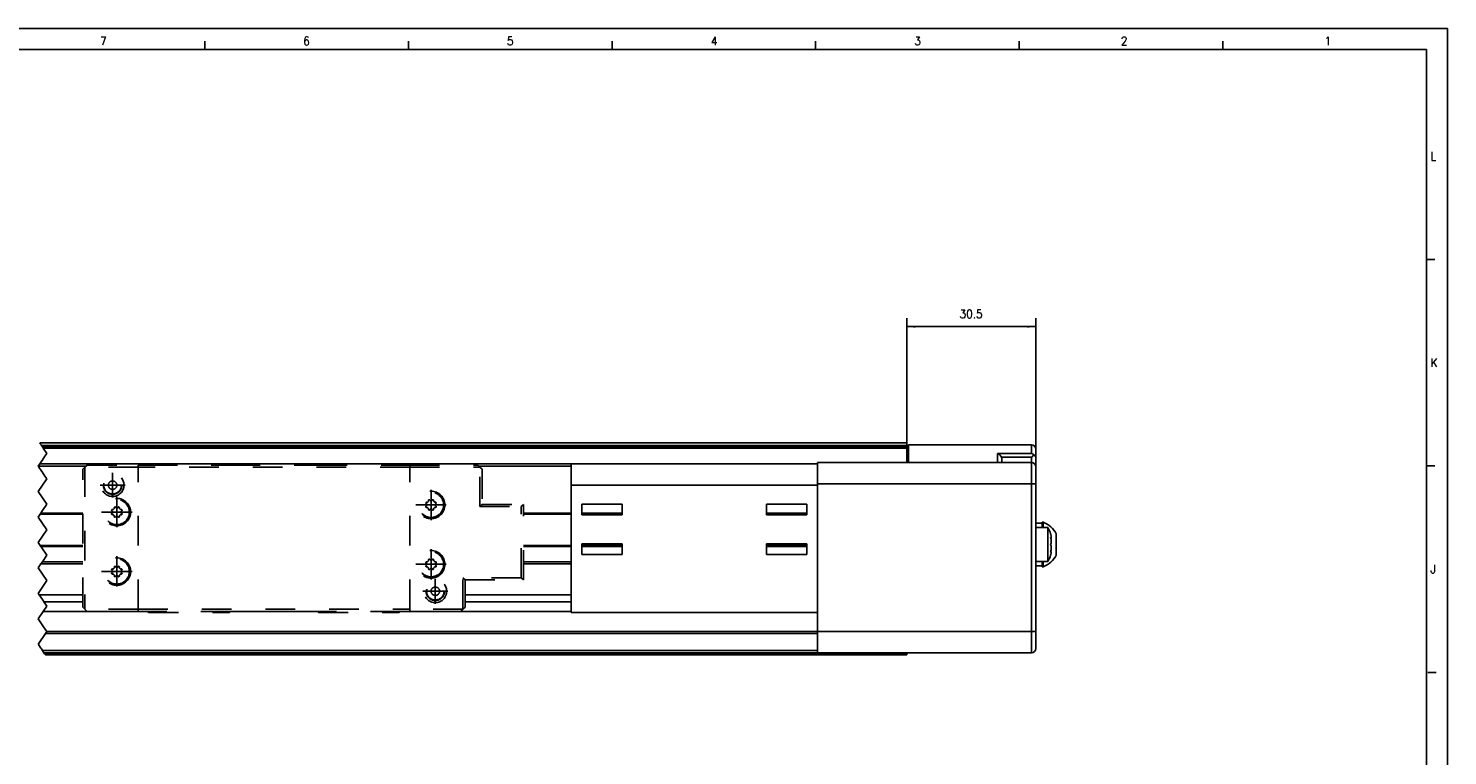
# Model space of a CAD drawing. Header units: inches. Extents: x -235 to 1816, y -109 to 485.
# Tile 17 of 25: x 271 to 605, y 313 to 485. Entities that reach past the tile are written whole.
import ezdxf

# ---------------------------------------------------------------- set-up
doc = ezdxf.new("R2010")
doc.units = ezdxf.units.IN
doc.linetypes.add('DASHED', pattern=[15, 7, -8])
doc.linetypes.add('DOT_CENTER', pattern=[14, 12, -1, 0, -1])
doc.layers.add('1', color=7, linetype='Continuous')
doc.styles.add('CONVERTER_11', font='txt.shx', dxfattribs={"width": 0.9})
doc.dimstyles.new('ME10_DIM_52', dxfattribs={"dimtxt": 2, "dimasz": 2, "dimexe": 2, "dimexo": 0, "dimgap": 2, "dimtad": 1, "dimdsep": 46, "dimtxsty": 'CONVERTER_11', "dimsah": 1, "dimcen": 0.09, "dimclrd": 2, "dimclre": 2, "dimclrt": 2, "dimadec": 0, "dimazin": 0, "dimtfac": 1, "dimtdec": 4, "dimtix": 1, "dimtmove": 0, "dimatfit": 3, "dimfxl": 1, "dimtolj": 1, "dimtzin": 0, "dimarcsym": 0})

# ---------------------------------------------------------------- blocks, each defined once
blk = doc.blocks.new('L-6_CABEZA_1__39', base_point=(283.43, 347.1))
at = {"color": 2, "linetype": 'DASHED'}
for p, q in [((283.43, 380.85), (283.93, 381.35)), ((283.93, 381.35), (284.43, 381.85)), ((296.43, 381.35), (283.93, 381.35)), ((283.93, 381.35), (283.93, 347.85)), ((284.43, 381.85), (296.43, 381.85)), ((296.43, 381.35), (296.43, 381.85)), ((296.43, 381.85), (298.68, 381.85)), ((360.43, 381.35), (296.43, 381.35)), ((296.43, 347.85), (296.43, 381.35)), ((298.93, 382.1), (298.68, 381.85)), ((298.68, 381.85), (318.18, 381.85)), ((298.93, 382.1), (305.37, 382.1)), ((305.37, 382.1), (311.49, 382.1)), ((311.49, 382.1), (317.93, 382.1)), ((318.18, 381.85), (317.93, 382.1)), ((318.18, 381.85), (338.68, 381.85)), ((338.93, 382.1), (338.68, 381.85)), ((338.68, 381.85), (358.18, 381.85)), ((338.93, 382.1), (345.37, 382.1)), ((345.37, 382.1), (351.49, 382.1)), ((351.49, 382.1), (357.93, 382.1)), ((358.18, 381.85), (357.93, 382.1)), ((358.18, 381.85), (360.43, 381.85)), ((360.43, 381.85), (376.43, 381.85)), ((360.43, 381.85), (360.43, 381.35)), ((360.43, 381.35), (376.93, 381.35)), ((360.43, 347.85), (360.43, 381.35)), ((376.43, 381.85), (376.93, 381.35)), ((377.43, 380.85), (376.93, 381.35)), ((376.93, 372.04), (376.93, 381.35)), ((283.43, 348.35), (283.43, 380.85)), ((377.43, 380.85), (377.43, 372.54)), ((290.36, 370.99), (290.27, 371.04)), ((290.41, 371.36), (290.5, 371.34)), ((290.84, 371.67), (290.82, 371.77)), ((290.84, 371.66), (290.84, 371.67)), ((291.14, 371.91), (291.19, 371.82)), ((291.66, 371.82), (291.72, 371.91)), ((292.02, 371.67), (292.01, 371.66)), ((292.04, 371.77), (292.02, 371.67)), ((292.35, 371.34), (292.45, 371.36)), ((292.58, 371.04), (292.49, 370.99)), ((364.36, 372.69), (364.27, 372.74)), ((364.27, 372.16), (364.36, 372.22)), ((364.39, 372.62), (364.39, 372.63)), ((364.39, 372.28), (364.39, 372.29)), ((364.41, 373.06), (364.5, 373.04)), ((364.5, 371.86), (364.41, 371.84)), ((364.84, 373.37), (364.81, 373.47)), ((364.81, 371.43), (364.84, 371.53)), ((364.84, 373.36), (364.84, 373.37)), ((364.84, 371.53), (364.84, 371.55)), ((365.14, 373.61), (365.19, 373.52)), ((365.19, 371.38), (365.14, 371.3)), ((365.66, 373.52), (365.71, 373.61)), ((365.71, 371.3), (365.66, 371.38)), ((366.04, 373.47), (366.01, 373.37)), ((366.01, 373.37), (366.01, 373.36)), ((366.01, 371.55), (366.01, 371.53)), ((366.01, 371.53), (366.04, 371.43)), ((366.35, 373.04), (366.44, 373.06)), ((366.44, 371.84), (366.35, 371.86)), ((366.46, 372.63), (366.46, 372.62)), ((366.46, 372.29), (366.46, 372.28)), ((366.58, 372.74), (366.49, 372.69)), ((366.49, 372.22), (366.58, 372.16)), ((377.43, 372.54), (376.93, 372.04)), ((376.93, 372.04), (386.67, 372.04)), ((377.43, 372.54), (387.17, 372.54)), ((387.17, 372.54), (386.67, 372.04)), ((386.67, 355.27), (386.67, 372.04)), ((387.17, 354.77), (387.17, 372.54)), ((290.27, 370.46), (290.36, 370.52)), ((290.39, 370.92), (290.39, 370.93)), ((290.39, 370.58), (290.39, 370.59)), ((290.5, 370.16), (290.41, 370.14)), ((290.82, 369.73), (290.84, 369.83)), ((290.84, 369.83), (290.84, 369.85)), ((291.19, 369.68), (291.14, 369.6)), ((291.72, 369.6), (291.66, 369.68)), ((292.01, 369.85), (292.02, 369.83)), ((292.02, 369.83), (292.04, 369.73)), ((292.45, 370.14), (292.35, 370.16)), ((292.46, 370.93), (292.46, 370.92)), ((292.46, 370.59), (292.46, 370.58)), ((292.49, 370.52), (292.58, 370.46)), ((290.84, 357.67), (290.81, 357.77)), ((290.84, 357.66), (290.84, 357.67)), ((291.14, 357.91), (291.19, 357.82)), ((291.66, 357.82), (291.71, 357.91)), ((292.04, 357.77), (292.01, 357.67)), ((292.01, 357.67), (292.01, 357.66)), ((364.36, 358.69), (364.27, 358.74)), ((364.27, 358.16), (364.36, 358.22)), ((364.39, 358.62), (364.39, 358.63)), ((364.39, 358.28), (364.39, 358.29)), ((364.41, 359.06), (364.5, 359.04)), ((364.5, 357.86), (364.41, 357.84)), ((364.84, 359.37), (364.81, 359.47)), ((364.84, 359.36), (364.84, 359.37)), ((365.14, 359.61), (365.19, 359.52)), ((365.66, 359.52), (365.71, 359.61)), ((366.04, 359.47), (366.01, 359.37)), ((366.01, 359.37), (366.01, 359.36)), ((366.35, 359.04), (366.44, 359.06)), ((366.44, 357.84), (366.35, 357.86)), ((366.46, 358.63), (366.46, 358.62)), ((366.46, 358.29), (366.46, 358.28)), ((366.58, 358.74), (366.49, 358.69)), ((366.49, 358.22), (366.58, 358.16)), ((290.36, 356.99), (290.27, 357.04)), ((290.27, 356.46), (290.36, 356.52)), ((290.39, 356.92), (290.39, 356.93)), ((290.39, 356.58), (290.39, 356.59)), ((290.41, 357.36), (290.5, 357.34)), ((290.5, 356.16), (290.41, 356.14)), ((290.81, 355.73), (290.84, 355.83)), ((290.84, 355.83), (290.84, 355.85)), ((291.19, 355.68), (291.14, 355.6)), ((291.71, 355.6), (291.66, 355.68)), ((292.01, 355.85), (292.01, 355.83)), ((292.01, 355.83), (292.04, 355.73)), ((292.35, 357.34), (292.44, 357.36)), ((292.44, 356.14), (292.35, 356.16)), ((292.46, 356.93), (292.46, 356.92)), ((292.46, 356.59), (292.46, 356.58)), ((292.58, 357.04), (292.49, 356.99)), ((292.49, 356.52), (292.58, 356.46)), ((364.81, 357.43), (364.84, 357.53)), ((364.84, 357.53), (364.84, 357.55)), ((365.19, 357.38), (365.14, 357.3)), ((365.71, 357.3), (365.66, 357.38)), ((366.01, 357.55), (366.01, 357.53)), ((366.01, 357.53), (366.04, 357.43)), ((386.67, 355.27), (372.93, 355.27)), ((372.93, 355.27), (373.43, 354.77)), ((372.93, 347.85), (372.93, 355.27)), ((373.43, 348.6), (373.43, 354.77)), ((373.43, 354.77), (387.17, 354.77)), ((387.17, 354.77), (386.67, 355.27)), ((283.93, 347.85), (283.43, 348.35)), ((296.43, 347.85), (283.93, 347.85)), ((283.93, 347.85), (284.43, 347.35)), ((296.43, 347.85), (360.43, 347.85)), ((296.43, 347.85), (296.43, 347.35)), ((372.93, 347.85), (360.43, 347.85)), ((360.43, 347.85), (360.43, 347.35)), ((372.93, 347.85), (372.43, 347.35)), ((372.93, 347.85), (373.43, 348.35)), ((373.43, 348.35), (373.43, 348.6)), ((284.43, 347.35), (296.43, 347.35)), ((298.68, 347.35), (296.43, 347.35)), ((298.68, 347.35), (298.93, 347.1)), ((318.18, 347.35), (298.68, 347.35)), ((298.93, 347.1), (317.93, 347.1)), ((317.93, 347.1), (318.18, 347.35)), ((338.68, 347.35), (318.18, 347.35)), ((338.68, 347.35), (338.93, 347.1)), ((358.18, 347.35), (338.68, 347.35)), ((338.93, 347.1), (357.93, 347.1)), ((358.18, 347.35), (357.93, 347.1)), ((360.43, 347.35), (358.18, 347.35)), ((372.43, 347.35), (360.43, 347.35))]:
    blk.add_line(p, q, dxfattribs=at)
for centre, radius in [((290.43, 377.1), 2.68), ((290.43, 377.1), 2.17), ((290.43, 377.1), 2.08), ((290.43, 377.1), 1), ((365.43, 372.45), 3.25), ((365.43, 372.45), 3), ((365.43, 372.45), 2.95), ((291.43, 370.75), 3.25), ((291.43, 370.75), 3), ((291.43, 370.75), 2.95), ((365.43, 358.45), 3.25), ((365.43, 358.45), 3), ((365.43, 358.45), 2.95), ((291.43, 356.75), 3.25), ((291.43, 356.75), 3), ((291.43, 356.75), 2.95), ((366.43, 352.1), 2.68), ((366.43, 352.1), 2.17), ((366.43, 352.1), 2.07), ((366.43, 352.1), 1)]:
    blk.add_circle(centre, radius, dxfattribs=at)
for centre, radius, start, end in [((290.35, 371.17), 0.15, 158.8206, 237.5), ((291.43, 370.75), 1.3, 156.1794, 158.8206), ((290.37, 371.22), 0.15, 135, 156.1794), ((290.37, 371.22), 0.15, 77.5, 135), ((290.32, 370.93), 0.07, 0, 57.5), ((290.52, 371.41), 0.07, 257.5, 324.0478), ((291.43, 370.75), 1.05, 125.9522, 144.0478), ((290.96, 371.8), 0.15, 113.8206, 192.5), ((290.77, 371.66), 0.07, 305.9522, 0), ((291.43, 370.75), 1.3, 111.1794, 113.8206), ((291.01, 371.83), 0.15, 90, 111.1794), ((291.01, 371.83), 0.15, 32.5, 90), ((291.25, 371.86), 0.07, 212.5, 279.0478), ((291.43, 370.75), 1.05, 80.9522, 99.0478), ((291.6, 371.86), 0.07, 260.9522, 327.5), ((291.84, 371.83), 0.15, 68.8206, 147.5), ((291.43, 370.75), 1.3, 66.1794, 68.8206), ((291.89, 371.8), 0.15, 45, 66.1794), ((291.89, 371.8), 0.15, 347.5, 45), ((292.08, 371.66), 0.07, 180, 234.0478), ((291.43, 370.75), 1.05, 35.9522, 54.0478), ((292.33, 371.41), 0.07, 215.9522, 282.5), ((292.48, 371.22), 0.15, 23.8206, 102.5), ((292.53, 370.93), 0.07, 122.5, 180), ((292.5, 371.17), 0.15, 302.5, 0), ((291.43, 370.75), 1.3, 21.1794, 23.8206), ((292.5, 371.17), 0.15, 0, 21.1794), ((364.35, 372.87), 0.15, 158.8206, 237.5), ((364.35, 372.04), 0.15, 122.5, 180), ((364.35, 372.04), 0.15, 180, 201.1794), ((365.43, 372.45), 1.3, 156.1794, 158.8206), ((365.43, 372.45), 1.3, 201.1794, 203.8206), ((364.37, 372.92), 0.15, 135, 156.1794), ((364.37, 371.99), 0.15, 203.8206, 282.5), ((364.37, 372.92), 0.15, 77.5, 135), ((364.32, 372.63), 0.07, 0, 57.5), ((364.32, 372.28), 0.07, 302.5, 0), ((365.43, 372.45), 1.05, 170.9522, 189.0478), ((364.52, 373.11), 0.07, 257.5, 324.0478), ((364.52, 371.8), 0.07, 35.9522, 102.5), ((365.43, 372.45), 1.05, 125.9522, 144.0478), ((365.43, 372.45), 1.05, 215.9522, 234.0478), ((364.96, 373.5), 0.15, 113.8206, 192.5), ((364.77, 373.36), 0.07, 305.9522, 0), ((364.77, 371.55), 0.07, 360, 54.0478), ((364.96, 371.4), 0.15, 167.5, 225), ((364.96, 371.4), 0.15, 225, 246.1794), ((365.43, 372.45), 1.3, 111.1794, 113.8206), ((365.43, 372.45), 1.3, 246.1794, 248.8206), ((365.01, 373.53), 0.15, 90, 111.1794), ((365.01, 371.38), 0.15, 248.8206, 327.5), ((365.01, 373.53), 0.15, 32.5, 90), ((365.25, 373.56), 0.07, 212.5, 279.0478), ((365.25, 371.35), 0.07, 80.9522, 147.5), ((365.43, 372.45), 1.05, 80.9522, 99.0478), ((365.43, 372.45), 1.05, 260.9522, 279.0478), ((365.6, 373.56), 0.07, 260.9522, 327.5), ((365.6, 371.35), 0.07, 32.5, 99.0478), ((365.84, 373.53), 0.15, 68.8206, 147.5), ((365.84, 371.38), 0.15, 212.5, 270), ((365.84, 371.38), 0.15, 270, 291.1794), ((365.43, 372.45), 1.3, 66.1794, 68.8206), ((365.43, 372.45), 1.3, 291.1794, 293.8206), ((365.89, 373.5), 0.15, 45, 66.1794), ((365.89, 371.4), 0.15, 293.8206, 12.5), ((365.89, 373.5), 0.15, 347.5, 45), ((366.08, 373.36), 0.07, 180, 234.0478), ((366.08, 371.55), 0.07, 125.9522, 180), ((365.43, 372.45), 1.05, 35.9522, 54.0478), ((365.43, 372.45), 1.05, 305.9522, 324.0478), ((366.33, 373.11), 0.07, 215.9522, 282.5), ((366.33, 371.8), 0.07, 77.5, 144.0478), ((366.48, 372.92), 0.15, 23.8206, 102.5), ((366.48, 371.99), 0.15, 257.5, 315), ((366.53, 372.63), 0.07, 122.5, 180), ((365.43, 372.45), 1.05, 350.9522, 9.0478), ((366.53, 372.28), 0.07, 180, 237.5), ((366.5, 372.87), 0.15, 302.5, 0), ((366.5, 372.04), 0.15, 338.8206, 57.5), ((366.48, 371.99), 0.15, 315, 336.1794), ((365.43, 372.45), 1.3, 21.1794, 23.8206), ((365.43, 372.45), 1.3, 336.1794, 338.8206), ((366.5, 372.87), 0.15, 0, 21.1794), ((290.35, 370.34), 0.15, 122.5, 180), ((290.35, 370.34), 0.15, 180, 201.1794), ((291.43, 370.75), 1.3, 201.1794, 203.8206), ((290.37, 370.29), 0.15, 203.8206, 282.5), ((290.32, 370.58), 0.07, 302.5, 0), ((291.43, 370.75), 1.05, 170.9522, 189.0478), ((290.52, 370.1), 0.07, 35.9522, 102.5), ((291.43, 370.75), 1.05, 215.9522, 234.0478), ((290.77, 369.85), 0.07, 360, 54.0478), ((290.96, 369.7), 0.15, 167.5, 225), ((290.96, 369.7), 0.15, 225, 246.1794), ((291.43, 370.75), 1.3, 246.1794, 248.8206), ((291.01, 369.68), 0.15, 248.8206, 327.5), ((291.25, 369.65), 0.07, 80.9522, 147.5), ((291.43, 370.75), 1.05, 260.9522, 279.0478), ((291.6, 369.65), 0.07, 32.5, 99.0478), ((291.84, 369.68), 0.15, 212.5, 270), ((291.84, 369.68), 0.15, 270, 291.1794), ((291.43, 370.75), 1.3, 291.1794, 293.8206), ((291.89, 369.7), 0.15, 293.8206, 12.5), ((292.08, 369.85), 0.07, 125.9522, 180), ((291.43, 370.75), 1.05, 305.9522, 324.0478), ((292.33, 370.1), 0.07, 77.5, 144.0478), ((292.48, 370.29), 0.15, 257.5, 315), ((291.43, 370.75), 1.05, 350.9522, 9.0478), ((292.53, 370.58), 0.07, 180, 237.5), ((292.5, 370.34), 0.15, 338.8206, 57.5), ((292.48, 370.29), 0.15, 315, 336.1794), ((291.43, 370.75), 1.3, 336.1794, 338.8206), ((290.96, 357.8), 0.15, 113.8206, 192.5), ((290.77, 357.66), 0.07, 305.9522, 0), ((291.43, 356.75), 1.3, 111.1794, 113.8206), ((291.01, 357.83), 0.15, 90, 111.1794), ((291.01, 357.83), 0.15, 32.5, 90), ((291.25, 357.86), 0.07, 212.5, 279.0478), ((291.43, 356.75), 1.05, 80.9522, 99.0478), ((291.6, 357.86), 0.07, 260.9522, 327.5), ((291.84, 357.83), 0.15, 68.8206, 147.5), ((291.43, 356.75), 1.3, 66.1794, 68.8206), ((291.89, 357.8), 0.15, 45, 66.1794), ((291.89, 357.8), 0.15, 347.5, 45), ((292.08, 357.66), 0.07, 180, 234.0478), ((364.35, 358.87), 0.15, 158.8206, 237.5), ((364.35, 358.04), 0.15, 122.5, 180), ((364.35, 358.04), 0.15, 180, 201.1794), ((365.43, 358.45), 1.3, 156.1794, 158.8206), ((365.43, 358.45), 1.3, 201.1794, 203.8206), ((364.37, 358.92), 0.15, 135, 156.1794), ((364.37, 357.99), 0.15, 203.8206, 282.5), ((364.37, 358.92), 0.15, 77.5, 135), ((364.32, 358.63), 0.07, 0, 57.5), ((364.32, 358.28), 0.07, 302.5, 0), ((365.43, 358.45), 1.05, 170.9522, 189.0478), ((364.52, 359.11), 0.07, 257.5, 324.0478), ((364.52, 357.8), 0.07, 35.9522, 102.5), ((365.43, 358.45), 1.05, 125.9522, 144.0478), ((365.43, 358.45), 1.05, 215.9522, 234.0478), ((364.96, 359.5), 0.15, 113.8206, 192.5), ((364.77, 359.36), 0.07, 305.9522, 0), ((365.43, 358.45), 1.3, 111.1794, 113.8206), ((365.01, 359.53), 0.15, 90, 111.1794), ((365.01, 359.53), 0.15, 32.5, 90), ((365.25, 359.56), 0.07, 212.5, 279.0478), ((365.43, 358.45), 1.05, 80.9522, 99.0478), ((365.6, 359.56), 0.07, 260.9522, 327.5), ((365.84, 359.53), 0.15, 68.8206, 147.5), ((365.43, 358.45), 1.3, 66.1794, 68.8206), ((365.89, 359.5), 0.15, 45, 66.1794), ((365.89, 359.5), 0.15, 347.5, 45), ((366.08, 359.36), 0.07, 180, 234.0478), ((365.43, 358.45), 1.05, 35.9522, 54.0478), ((365.43, 358.45), 1.05, 305.9522, 324.0478), ((366.33, 359.11), 0.07, 215.9522, 282.5), ((366.33, 357.8), 0.07, 77.5, 144.0478), ((366.48, 358.92), 0.15, 23.8206, 102.5), ((366.48, 357.99), 0.15, 257.5, 315), ((366.53, 358.63), 0.07, 122.5, 180), ((365.43, 358.45), 1.05, 350.9522, 9.0478), ((366.53, 358.28), 0.07, 180, 237.5), ((366.5, 358.87), 0.15, 302.5, 0), ((366.5, 358.04), 0.15, 338.8206, 57.5), ((366.48, 357.99), 0.15, 315, 336.1794), ((365.43, 358.45), 1.3, 21.1794, 23.8206), ((365.43, 358.45), 1.3, 336.1794, 338.8206), ((366.5, 358.87), 0.15, 0, 21.1794), ((290.35, 357.17), 0.15, 158.8206, 237.5), ((290.35, 356.34), 0.15, 122.5, 180), ((290.35, 356.34), 0.15, 180, 201.1794), ((291.43, 356.75), 1.3, 156.1794, 158.8206), ((291.43, 356.75), 1.3, 201.1794, 203.8206), ((290.37, 357.22), 0.15, 135, 156.1794), ((290.37, 356.29), 0.15, 203.8206, 282.5), ((290.37, 357.22), 0.15, 77.5, 135), ((290.32, 356.93), 0.07, 0, 57.5), ((290.32, 356.58), 0.07, 302.5, 0), ((291.43, 356.75), 1.05, 170.9522, 189.0478), ((290.52, 357.41), 0.07, 257.5, 324.0478), ((290.52, 356.1), 0.07, 35.9522, 102.5), ((291.43, 356.75), 1.05, 125.9522, 144.0478), ((291.43, 356.75), 1.05, 215.9522, 234.0478), ((290.77, 355.85), 0.07, 360, 54.0478), ((290.96, 355.7), 0.15, 167.5, 225), ((290.96, 355.7), 0.15, 225, 246.1794), ((291.43, 356.75), 1.3, 246.1794, 248.8206), ((291.01, 355.68), 0.15, 248.8206, 327.5), ((291.25, 355.65), 0.07, 80.9522, 147.5), ((291.43, 356.75), 1.05, 260.9522, 279.0478), ((291.6, 355.65), 0.07, 32.5, 99.0478), ((291.84, 355.68), 0.15, 212.5, 270), ((291.84, 355.68), 0.15, 270, 291.1794), ((291.43, 356.75), 1.3, 291.1794, 293.8206), ((291.89, 355.7), 0.15, 293.8206, 12.5), ((292.08, 355.85), 0.07, 125.9522, 180), ((291.43, 356.75), 1.05, 35.9522, 54.0478), ((291.43, 356.75), 1.05, 305.9522, 324.0478), ((292.33, 357.41), 0.07, 215.9522, 282.5), ((292.33, 356.1), 0.07, 77.5, 144.0478), ((292.48, 357.22), 0.15, 23.8206, 102.5), ((292.48, 356.29), 0.15, 257.5, 315), ((292.53, 356.93), 0.07, 122.5, 180), ((291.43, 356.75), 1.05, 350.9522, 9.0478), ((292.53, 356.58), 0.07, 180, 237.5), ((292.5, 357.17), 0.15, 302.5, 0), ((292.5, 356.34), 0.15, 338.8206, 57.5), ((292.48, 356.29), 0.15, 315, 336.1794), ((291.43, 356.75), 1.3, 21.1794, 23.8206), ((291.43, 356.75), 1.3, 336.1794, 338.8206), ((292.5, 357.17), 0.15, 0, 21.1794), ((364.77, 357.55), 0.07, 360, 54.0478), ((364.96, 357.4), 0.15, 167.5, 225), ((364.96, 357.4), 0.15, 225, 246.1794), ((365.43, 358.45), 1.3, 246.1794, 248.8206), ((365.01, 357.38), 0.15, 248.8206, 327.5), ((365.25, 357.35), 0.07, 80.9522, 147.5), ((365.43, 358.45), 1.05, 260.9522, 279.0478), ((365.6, 357.35), 0.07, 32.5, 99.0478), ((365.84, 357.38), 0.15, 212.5, 270), ((365.84, 357.38), 0.15, 270, 291.1794), ((365.43, 358.45), 1.3, 291.1794, 293.8206), ((365.89, 357.4), 0.15, 293.8206, 12.5), ((366.08, 357.55), 0.07, 125.9522, 180)]:
    blk.add_arc(centre, radius, start, end, dxfattribs=at)
at = {"layer": '1', "color": 2, "linetype": 'DOT_CENTER'}
for p, q in [((290.43, 380.05), (290.43, 374.16)), ((290.43, 378.2), (290.43, 376)), ((293.37, 377.1), (287.48, 377.1)), ((291.53, 377.1), (289.33, 377.1)), ((291.43, 374.33), (291.43, 367.18)), ((365.43, 376.03), (365.43, 368.88)), ((369, 372.45), (361.85, 372.45)), ((295, 370.75), (287.85, 370.75)), ((365.43, 362.03), (365.43, 354.88)), ((291.43, 360.33), (291.43, 353.18)), ((369, 358.45), (361.85, 358.45)), ((295, 356.75), (287.85, 356.75)), ((366.43, 355.05), (366.43, 349.16)), ((369.37, 352.1), (363.48, 352.1))]:
    blk.add_line(p, q, dxfattribs=at)
blk = doc.blocks.new('L-6_PERFIL__41', base_point=(-101.63, 337.1))
at = {"color": 12, "linetype": 'Continuous'}
for p, q in [((273.27, 387.09), (273.26, 387.1)), ((273.43, 386.85), (273.27, 387.09)), ((273.46, 386.8), (273.43, 386.85)), ((273.59, 386.6), (273.46, 386.8)), ((273.67, 386.48), (273.59, 386.6)), ((273.67, 386.48), (273.89, 386.16)), ((274.11, 385.83), (273.89, 386.16)), ((274.93, 384.6), (274.11, 385.83)), ((274.5, 383.95), (274.93, 384.6)), ((273.26, 382.1), (272.93, 381.6)), ((273.76, 380.35), (272.93, 381.6)), ((273.26, 382.1), (273.27, 382.12)), ((273.27, 382.12), (273.76, 382.85)), ((273.76, 382.85), (273.82, 382.94)), ((273.82, 382.94), (274.5, 383.95)), ((272.93, 375.6), (274.93, 378.6)), ((273.76, 380.35), (273.82, 380.27)), ((274.49, 379.25), (273.82, 380.27)), ((274.93, 378.6), (274.49, 379.25)), ((274.93, 372.6), (272.93, 375.6)), ((273.78, 370.88), (273.95, 371.13)), ((273.95, 371.13), (274.93, 372.6)), ((272.93, 369.6), (273.38, 370.29)), ((274.93, 366.6), (272.93, 369.6)), ((273.38, 370.29), (273.55, 370.54)), ((273.55, 370.54), (273.78, 370.88)), ((272.93, 363.6), (274.93, 366.6)), ((273.38, 362.92), (272.93, 363.6)), ((273.38, 362.92), (273.55, 362.67)), ((273.78, 362.32), (273.55, 362.67)), ((273.93, 362.09), (273.78, 362.32)), ((273.95, 362.07), (273.93, 362.09)), ((274.75, 360.86), (273.95, 362.07)), ((272.93, 357.6), (273.55, 358.54)), ((273.55, 358.54), (273.89, 359.04)), ((273.89, 359.04), (274.93, 360.6)), ((274.93, 360.6), (274.75, 360.86)), ((274.93, 354.6), (272.93, 357.6)), ((272.93, 351.6), (274.93, 354.6)), ((273.15, 351.27), (272.93, 351.6)), ((273.15, 351.27), (273.9, 350.15)), ((274.07, 349.88), (273.9, 350.15)), ((274.26, 349.61), (274.07, 349.88)), ((274.07, 347.32), (274.93, 348.6)), ((274.93, 348.6), (274.26, 349.61)), ((272.93, 345.6), (274.05, 347.29)), ((274.02, 343.96), (272.93, 345.6)), ((274.05, 347.29), (274.07, 347.32)), ((272.98, 339.67), (274.64, 342.17)), ((274.69, 342.96), (274.02, 343.96)), ((274.93, 342.6), (274.64, 342.17)), ((274.93, 342.6), (274.69, 342.96)), ((272.93, 339.6), (272.98, 339.67)), ((272.99, 339.51), (272.93, 339.6)), ((273.55, 338.67), (272.99, 339.51)), ((273.55, 338.67), (273.66, 338.51)), ((273.93, 338.1), (273.66, 338.51)), ((274.09, 337.85), (273.93, 338.1)), ((274.09, 337.85), (274.26, 337.6)), ((274.43, 337.35), (274.26, 337.6)), ((274.43, 337.35), (274.59, 337.1))]:
    blk.add_line(p, q, dxfattribs=at)
at = {"color": 7, "linetype": 'Continuous'}
for p, q in [((273.26, 387.1), (477.43, 387.1)), ((273.27, 387.09), (477.43, 387.09)), ((477.43, 386.48), (273.67, 386.48)), ((273.89, 386.16), (477.43, 386.16)), ((477.43, 385.83), (274.11, 385.83)), ((477.43, 387.1), (477.43, 387.09)), ((477.43, 387.09), (477.43, 386.48)), ((477.43, 386.48), (477.43, 386.16)), ((477.43, 386.16), (477.43, 386.11)), ((477.43, 386.11), (477.43, 385.83)), ((477.83, 386.11), (477.43, 386.11)), ((477.43, 385.83), (477.43, 382.41)), ((477.83, 386.11), (477.83, 386.61)), ((506.83, 386.61), (477.83, 386.61)), ((477.83, 382.41), (477.83, 386.11)), ((498.83, 382.41), (498.83, 384.6)), ((498.83, 384.6), (506.83, 384.6)), ((506.83, 384.6), (506.83, 386.61)), ((507.83, 383.67), (507.83, 385.61)), ((272.93, 381.6), (284.18, 381.6)), ((273.26, 382.1), (298.93, 382.1)), ((456.43, 382.12), (273.27, 382.12)), ((357.93, 382.1), (398.43, 382.1)), ((376.68, 381.6), (398.43, 381.6)), ((398.43, 382.1), (456.43, 382.1)), ((398.43, 382.1), (398.43, 381.6)), ((398.43, 381.6), (398.43, 377.1)), ((456.43, 382.41), (456.43, 382.1)), ((477.83, 382.41), (456.43, 382.41)), ((456.43, 382.1), (456.43, 377.41)), ((498.83, 382.41), (477.83, 382.41)), ((506.83, 382.41), (498.83, 382.41)), ((499.76, 383.67), (506.83, 383.67)), ((499.83, 382.41), (499.83, 383.28)), ((506.83, 383.67), (506.83, 382.41)), ((506.83, 382.41), (506.83, 377.41)), ((507.83, 383.67), (507.83, 381.41)), ((507.83, 381.41), (507.83, 377.41)), ((398.43, 377.1), (456.43, 377.1)), ((398.43, 377.1), (398.43, 370.54)), ((456.43, 377.41), (456.43, 377.1)), ((506.83, 377.41), (456.43, 377.41)), ((456.43, 377.1), (456.43, 347.1)), ((506.83, 377.41), (507.83, 377.41)), ((506.83, 377.41), (506.83, 342.61)), ((507.83, 377.41), (507.83, 368.11)), ((410.43, 372.6), (400.93, 372.6)), ((400.93, 372.6), (400.93, 370.54)), ((410.43, 372.6), (410.43, 370.1)), ((453.93, 372.6), (444.43, 372.6)), ((444.43, 372.6), (444.43, 370.1)), ((453.93, 370.54), (453.93, 372.6)), ((273.38, 370.29), (283.43, 370.29)), ((283.43, 370.54), (273.55, 370.54)), ((398.43, 370.54), (387.17, 370.54)), ((387.17, 370.29), (398.43, 370.29)), ((398.43, 370.54), (398.43, 362.67)), ((410.43, 370.54), (400.93, 370.54)), ((400.93, 370.1), (400.93, 370.54)), ((400.93, 370.29), (410.43, 370.29)), ((400.93, 370.1), (410.43, 370.1)), ((453.93, 370.54), (444.43, 370.54)), ((444.43, 370.29), (453.93, 370.29)), ((444.43, 370.1), (453.93, 370.1)), ((453.93, 370.1), (453.93, 370.54)), ((509.33, 368.11), (507.83, 368.11)), ((507.83, 368.11), (507.83, 367.11)), ((509.33, 368.36), (509.58, 368.36)), ((509.33, 368.11), (509.33, 368.36)), ((509.33, 367.11), (509.33, 368.11)), ((509.58, 367.11), (509.58, 368.36)), ((510.66, 367.11), (507.83, 367.11)), ((507.83, 367.11), (507.83, 359.11)), ((510.66, 359.11), (510.66, 367.11)), ((511.35, 364.81), (511.43, 364.8)), ((512.63, 360.61), (512.63, 365.61)), ((273.38, 362.92), (283.43, 362.92)), ((273.55, 362.67), (283.43, 362.67)), ((387.17, 362.92), (398.43, 362.92)), ((387.17, 362.67), (398.43, 362.67)), ((398.43, 362.67), (398.43, 359.04)), ((400.93, 363.3), (400.93, 362.67)), ((402.93, 363.3), (400.93, 363.3)), ((400.93, 362.92), (410.43, 362.92)), ((400.93, 362.67), (400.93, 360.8)), ((400.93, 362.67), (410.43, 362.67)), ((402.93, 363.3), (402.93, 362.92)), ((410.43, 363.3), (402.93, 363.3)), ((410.43, 360.8), (410.43, 363.3)), ((444.43, 363.3), (444.43, 360.8)), ((451.93, 363.3), (444.43, 363.3)), ((444.43, 362.92), (453.93, 362.92)), ((444.43, 362.67), (453.93, 362.67)), ((453.93, 363.3), (451.93, 363.3)), ((451.93, 362.92), (451.93, 363.3)), ((453.93, 362.67), (453.93, 363.3)), ((453.93, 360.8), (453.93, 362.67)), ((511.35, 361.41), (511.43, 361.41)), ((273.55, 358.54), (283.43, 358.54)), ((283.43, 359.04), (273.89, 359.04)), ((398.43, 359.04), (387.17, 359.04)), ((387.17, 358.54), (398.43, 358.54)), ((398.43, 359.04), (398.43, 347.1)), ((400.93, 360.8), (410.43, 360.8)), ((444.43, 360.8), (453.93, 360.8)), ((510.66, 359.11), (507.83, 359.11)), ((507.83, 359.11), (507.83, 358.11)), ((507.83, 358.11), (507.83, 342.61)), ((509.33, 358.11), (507.83, 358.11)), ((509.33, 358.11), (509.33, 359.11)), ((509.33, 357.86), (509.33, 358.11)), ((509.33, 357.86), (509.58, 357.86)), ((509.58, 357.86), (509.58, 359.11)), ((283.43, 351.27), (273.15, 351.27)), ((398.43, 351.27), (373.43, 351.27)), ((274.26, 349.61), (283.43, 349.61)), ((373.43, 349.61), (398.43, 349.61)), ((274.05, 347.29), (298.74, 347.29)), ((298.71, 347.32), (274.07, 347.32)), ((358.11, 347.29), (398.43, 347.29)), ((398.43, 347.31), (358.13, 347.31)), ((398.43, 347.32), (358.15, 347.32)), ((456.43, 347.1), (398.43, 347.1)), ((456.43, 347.1), (456.43, 342.61)), ((456.43, 342.17), (274.64, 342.17)), ((274.93, 342.6), (456.43, 342.61)), ((456.43, 342.61), (456.43, 337.61)), ((456.43, 342.61), (477.03, 342.61)), ((506.83, 342.61), (477.03, 342.61)), ((506.83, 342.61), (506.83, 338.61)), ((507.83, 338.61), (507.83, 342.61)), ((456.43, 338.1), (273.93, 338.1)), ((274.26, 337.6), (341.01, 337.6)), ((341.01, 337.6), (348.73, 337.6)), ((348.73, 337.6), (394.73, 337.6)), ((394.73, 337.6), (402.73, 337.6)), ((402.73, 337.6), (454.73, 337.6)), ((454.73, 337.6), (456.43, 337.61)), ((456.43, 337.61), (457.45, 337.6)), ((457.45, 337.6), (477.43, 337.6)), ((498.83, 337.61), (477.43, 337.6)), ((477.43, 337.6), (477.43, 337.35)), ((498.83, 337.61), (506.83, 337.61)), ((477.43, 337.35), (274.43, 337.35)), ((274.59, 337.1), (343.73, 337.1)), ((348.73, 337.1), (394.73, 337.1)), ((394.73, 337.1), (402.73, 337.1)), ((402.73, 337.1), (457.95, 337.1)), ((457.95, 337.1), (477.43, 337.1)), ((477.43, 337.1), (477.43, 337.35))]:
    blk.add_line(p, q, dxfattribs=at)
at = {"color": 2, "linetype": 'DASHED'}
for p, q in [((298.93, 382.1), (305.37, 382.1)), ((305.37, 382.1), (311.49, 382.1)), ((311.49, 382.1), (317.93, 382.1)), ((317.93, 382.1), (338.93, 382.1)), ((338.93, 382.1), (345.37, 382.1)), ((345.37, 382.1), (351.49, 382.1)), ((351.49, 382.1), (357.93, 382.1)), ((318.11, 347.29), (325.18, 347.29)), ((325.18, 347.32), (318.15, 347.32)), ((325.18, 347.3), (325.18, 347.32)), ((338.71, 347.32), (325.18, 347.32)), ((338.73, 347.31), (325.18, 347.3)), ((325.18, 347.3), (325.18, 347.29)), ((325.18, 347.29), (338.74, 347.29)), ((343.73, 337.1), (348.73, 337.1))]:
    blk.add_line(p, q, dxfattribs=at)
at = {"color": 7, "linetype": 'Continuous'}
for centre, radius, start, end in [((498.3, 383.14), 1.55, 19.9229, 70.0771), ((506.83, 385.61), 1, 360, 90), ((506.28, 383.15), 1.55, 44.407, 69.4869), ((498.69, 383.28), 1.14, 359.9562, 19.8791), ((506.83, 381.41), 1, 0, 90), ((507.61, 363.11), 5.61, 26.4789, 69.443), ((503.73, 363.11), 8, 18.21, 30), ((507.61, 363.11), 5.61, 290.557, 333.5211), ((503.73, 363.11), 8, 330, 341.79), ((506.83, 338.61), 1, 270, 0)]:
    blk.add_arc(centre, radius, start, end, dxfattribs=at)
for points, knots in [([(506.83, 383.67), (506.92, 383.76), (507.11, 383.95), (507.3, 384.14), (507.39, 384.23)], [0, 0, 0, 0, 0.4092138, 0.7984696, 0.7984696, 0.7984696, 0.7984696]), ([(507.39, 384.23), (507.52, 384.16), (507.75, 384.03), (507.8, 383.78), (507.83, 383.67)], [0, 0, 0, 0, 0.4154941, 0.743563, 0.743563, 0.743563, 0.743563]), ([(511.43, 364.8), (511.45, 364.81), (511.49, 364.84), (511.48, 364.95), (511.47, 365.11), (511.41, 365.34), (511.36, 365.51), (511.33, 365.61)], [0, 0, 0, 0, 0.0491061, 0.1355308, 0.3017535, 0.5380953, 0.8393761, 0.8393761, 0.8393761, 0.8393761]), ([(511.33, 363.11), (511.37, 363.21), (511.47, 363.45), (511.49, 363.88), (511.46, 364.37), (511.37, 364.7), (511.33, 364.87)], [0, 0, 0, 0, 0.341208, 0.774439, 1.273913, 1.804593, 1.804593, 1.804593, 1.804593]), ([(511.33, 364.87), (511.35, 364.85), (511.38, 364.82), (511.42, 364.81), (511.43, 364.8)], [0, 0, 0, 0, 0.0892346, 0.1292839, 0.1292839, 0.1292839, 0.1292839]), ([(511.35, 361.41), (511.39, 361.57), (511.46, 361.88), (511.49, 362.34), (511.47, 362.76), (511.37, 363), (511.33, 363.11)], [0, 0, 0, 0, 0.49537, 0.961279, 1.394343, 1.735433, 1.735433, 1.735433, 1.735433]), ([(511.43, 361.41), (511.42, 361.4), (511.38, 361.4), (511.35, 361.36), (511.33, 361.34)], [0, 0, 0, 0, 0.0378312, 0.1266146, 0.1266146, 0.1266146, 0.1266146]), ([(511.33, 361.34), (511.33, 361.35), (511.34, 361.37), (511.34, 361.39), (511.35, 361.41)], [0, 0, 0, 0, 0.03466058, 0.06933502, 0.06933502, 0.06933502, 0.06933502]), ([(511.33, 360.61), (511.36, 360.7), (511.41, 360.87), (511.47, 361.1), (511.48, 361.26), (511.49, 361.37), (511.45, 361.4), (511.43, 361.41)], [0, 0, 0, 0, 0.3013628, 0.5377453, 0.703964, 0.7898713, 0.8379667, 0.8379667, 0.8379667, 0.8379667]), ([(506.83, 342.61), (506.89, 342.61), (507.01, 342.61), (507.2, 342.61), (507.37, 342.61), (507.52, 342.61), (507.65, 342.61), (507.74, 342.61), (507.79, 342.61), (507.82, 342.61), (507.83, 342.61)], [0, 0, 0, 0, 0.1873655, 0.3680947, 0.5490094, 0.7071068, 0.8358161, 0.9297883, 0.9648942, 1, 1, 1, 1]), ([(506.83, 337.61), (506.83, 337.61), (506.83, 337.61), (506.83, 337.62), (506.83, 337.64), (506.83, 337.68), (506.83, 337.75), (506.83, 337.85), (506.83, 337.99), (506.83, 338.17), (506.83, 338.38), (506.83, 338.53), (506.83, 338.61)], [0, 0, 0, 0, 0.001623, 0.012981, 0.027193, 0.055964, 0.130045, 0.236761, 0.377127, 0.551484, 0.759487, 1, 1, 1, 1])]:
    blk.add_open_spline(points, degree=3, knots=knots, dxfattribs=at)
blk = doc.blocks.new('L-6__42', base_point=(-101.63, 337.1))
for name, p in [('L-6_PERFIL__41', (-101.63, 337.1)), ('L-6_CABEZA_1__39', (283.43, 347.1))]:
    blk.add_blockref(name, p)
blk = doc.blocks.new('*D97')
at = {"layer": '1', "color": 2, "linetype": 'Continuous'}
for p, q in [((477.43, 387.1), (477.43, 416.47)), ((507.83, 414.47), (477.43, 414.47)), ((507.83, 385.61), (507.83, 416.47))]:
    blk.add_line(p, q, dxfattribs=at)
at = {"layer": '1', "color": 2}
for points in [[(479.43, 414.74), (479.43, 414.21), (477.43, 414.47)], [(505.83, 414.21), (505.83, 414.74), (507.83, 414.47)]]:
    blk.add_solid(points, dxfattribs=at)
at = {"layer": '1', "color": 2, "insert": (489.9, 416.47), "char_height": 2, "attachment_point": 7, "rotation": 0.0001, "line_spacing_factor": 0.60024, "style": 'CONVERTER_11'}
blk.add_mtext('30.5', dxfattribs=at)
blk = doc.blocks.new('Marco_a1', base_point=(184.81, 187.78))
at = {"layer": '1', "color": 2, "linetype": 'Continuous'}
for p, q in [((604.81, 484.78), (-235.19, 484.78)), ((604.81, -109.22), (604.81, 484.78)), ((312.17, 481.78), (312.17, 479.78)), ((360.11, 481.78), (360.11, 479.78)), ((408.05, 481.78), (408.05, 479.78)), ((455.99, 481.78), (455.99, 479.78)), ((503.93, 481.78), (503.93, 479.78)), ((551.87, 481.78), (551.87, 479.78)), ((601.81, 430.31), (599.81, 430.31)), ((601.81, 381.65), (599.81, 381.65)), ((602.13, 332.98), (600.13, 332.98))]:
    blk.add_line(p, q, dxfattribs=at)
at = {"layer": '1', "color": 7, "linetype": 'Continuous'}
for p, q in [((599.81, 479.78), (-215.19, 479.78)), ((599.81, -104.22), (599.81, 479.78))]:
    blk.add_line(p, q, dxfattribs=at)
at = {"layer": '1', "color": 2, "char_height": 2, "attachment_point": 4, "line_spacing_factor": 1.20048, "style": 'CONVERTER_11'}
for s, insert in [('7', (287.47, 481.8)), ('6', (335.32, 481.8)), ('5', (383.3, 481.8)), ('4', (431.31, 481.8)), ('3', (479.24, 481.8)), ('2', (527.9, 481.8)), ('1', (575.84, 481.8)), ('L', (600.81, 454.65)), ('K', (600.81, 405.98)), ('J', (600.81, 357.31))]:
    blk.add_mtext(s, dxfattribs=dict(at, insert=insert))
blk = doc.blocks.new('Top', base_point=(184.81, 187.78))
blk.add_blockref('Marco_a1', (184.81, 187.78))
blk = doc.blocks.new('_dummy_frame__45', base_point=(-235.19, -174.57))
blk.add_blockref('Top', (184.81, 187.78))
blk = doc.blocks.new('_dummy_frame__46', base_point=(-346.5, -309.51))
at = {"layer": '1'}
blk.add_blockref('_dummy_frame__45', (-235.19, -174.57), dxfattribs=at)
blk = doc.blocks.new('E', base_point=(273, 362.101))
blk.add_blockref('L-6__42', (-101.634, 337.1))
at = {"layer": '1'}
dim = blk.add_linear_dim(base=(507.827, 414.473), p1=(477.427, 387.103), p2=(507.827, 385.607), text='30.5', dimstyle='ME10_DIM_52', dxfattribs=at)
dim.commit()
dim.dimension.update_dxf_attribs({"geometry": '*D97', "text_midpoint": (492.627, 417.473), "text_rotation": 0.00014})

msp = doc.modelspace()

# ---------------------------------------------------------------- block references
msp.add_blockref('E', (273, 362.1))
at = {"layer": '1'}
msp.add_blockref('_dummy_frame__46', (-346.5, -309.51), dxfattribs=at)

doc.saveas('drawing.dxf')
